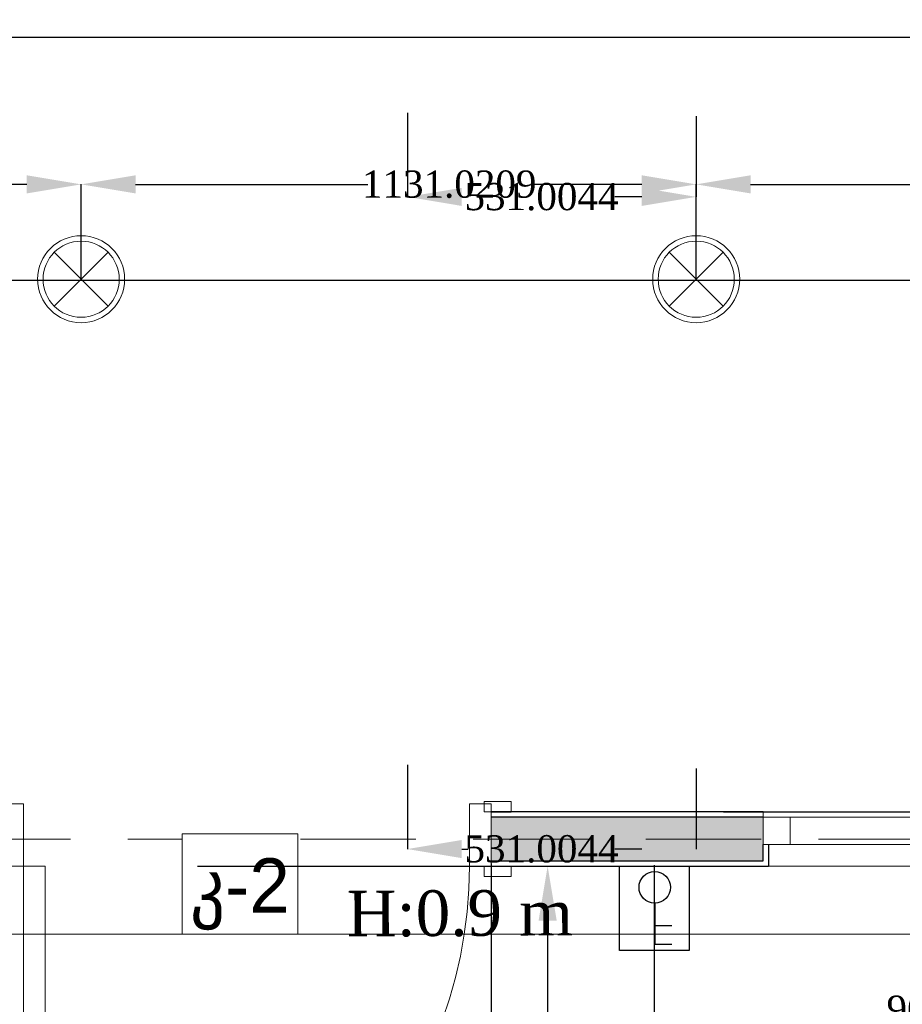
# Model space of a CAD drawing. Header units: millimetres. Extents: x 0 to 88385, y 0 to 41127.
# Tile 110 of 244: x 64383 to 66005, y 20534 to 22345. Entities that reach past the tile are written whole.
import ezdxf
from ezdxf.enums import TextEntityAlignment as Align

# ---------------------------------------------------------------- set-up
doc = ezdxf.new("R2010")
doc.units = ezdxf.units.MM
doc.header["$MEASUREMENT"] = 0
doc.set_wipeout_variables(frame=1)
doc.linetypes.add('Dot & Dashed', pattern=[670.277762, 317.5, -176.388889, 0, -176.388874])
doc.linetypes.add('Hidden', pattern=[317.5, 211.666667, -105.833333])
for name, color, linetype in [('- ავარიული განათება', 7, 'Continuous'), ('- განათება', 7, 'Continuous'), ('- საშტეფცელო როზეტები', 7, 'Continuous'), ('New_Structural - Bearing', 7, 'Continuous'), ('Structural - Bearing', 7, 'Continuous'), ('Structural - Grid', 7, 'Continuous')]:
    doc.layers.add(name, color=color, linetype=linetype)
for name, color, linetype, lineweight in [('New_Annotation - Text_Pen_No__20', 1, 'Continuous', 0), ('New_Archicad Doors_Pen_No__1', 7, 'Continuous', 13), ('New_Archicad Windows_Pen_No__1', 7, 'Continuous', 13), ('New_Structural - Bearing_Pen_No__1', 7, 'Continuous', 13)]:
    doc.layers.add(name, color=color, linetype=linetype, lineweight=lineweight)
for name, color, linetype, lineweight, true_color in [('New_Interior - Lamp_Pen_No__77', 7, 'Continuous', 20, 0xffeb28), ('New_Structural - Bearing_Pen_No__5', 7, 'Continuous', 25, 0x40a5ff), ('New_Structural - Bearing_Pen_No__57', 7, 'Continuous', 25, 0xdcd214), ('Structural - Bearing_Pen_No__81', 7, 'Continuous', 20, 0x6a6a6a), ('Structural - Grid_Pen_No__81', 7, 'Continuous', 20, 0x6a6a6a)]:
    doc.layers.add(name, color=color, linetype=linetype, lineweight=lineweight, true_color=true_color)
doc.styles.add('GENERATED_STYLE_2', font='txt')
doc.styles.get("Standard").update_dxf_attribs({"font": 'sylfaen.ttf'})
doc.dimstyles.get("Standard").update_dxf_attribs({"dimtxt": 0.18, "dimasz": 0.18, "dimexe": 0.18, "dimexo": 0.0625, "dimgap": 0.09, "dimtad": 0, "dimtih": 1, "dimtoh": 1, "dimdec": 4, "dimzin": 0, "dimdsep": 46, "dimtxsty": 'Standard', "dimcen": 0.09, "dimadec": 0, "dimazin": 0, "dimtfac": 1, "dimtdec": 4, "dimtofl": 0, "dimtmove": 0, "dimatfit": 3, "dimfxl": 1, "dimtolj": 1, "dimtzin": 0, "dimarcsym": 0})

# ---------------------------------------------------------------- blocks, each defined once
blk = doc.blocks.new('Window_2')
at = {"layer": 'New_Archicad Windows_Pen_No__1', "color": 7, "linetype": 'Continuous', "lineweight": 13}
for p, q in [((-500, 10), (500, 10)), ((-500, 10), (-500, 0)), ((-500, 0), (-450, 0)), ((-500, 0), (-500, -50)), ((-500, 0), (-500, -50)), ((-450, 0), (-450, -50)), ((-450, 0), (450, 0)), ((450, -50), (450, 0)), ((450, 0), (500, 0)), ((500, 10), (500, 0)), ((500, 0), (500, -50)), ((500, 0), (500, -50)), ((-450, -50), (-500, -50)), ((-490, -50), (-490, -90)), ((450, -50), (-450, -50)), ((500, -50), (450, -50)), ((490, -50), (490, -90)), ((-500, -90), (-490, -90)), ((-490, -90), (490, -90)), ((500, -90), (490, -90))]:
    blk.add_line(p, q, dxfattribs=at)
blk = doc.blocks.new('Door_3')
at = {"layer": 'New_Archicad Doors_Pen_No__1', "color": 7, "linetype": 'Continuous', "lineweight": 13}
for p, q in [((370, 0), (370, 820)), ((370, 820), (410, 820)), ((410, 820), (410, 0)), ((-487, 0), (-487, 19)), ((-487, 19), (-437, 19)), ((-437, 19), (-437, 0)), ((437, 19), (487, 19)), ((437, 0), (437, 19)), ((487, 19), (487, 0)), ((-437, 0), (-487, 0)), ((-450, 0), (-487, 0)), ((-450, 0), (-487, 0)), ((-410, 0), (-450, 0)), ((-450, 0), (-450, -115)), ((-450, 0), (-450, -10)), ((-450, 0), (-450, -10)), ((-410, -115), (-410, 0)), ((410, 0), (370, 0)), ((450, 0), (410, 0)), ((410, 0), (410, -115)), ((487, 0), (437, 0)), ((450, -115), (450, 0)), ((450, 0), (450, -10)), ((450, 0), (450, -10)), ((450, 0), (487, 0)), ((450, 0), (487, 0)), ((-450, -10), (-450, -90)), ((-450, -10), (-450, -90)), ((450, -10), (450, -90)), ((450, -10), (450, -90)), ((-450, -90), (-450, -100)), ((-450, -90), (-450, -100)), ((450, -90), (450, -100)), ((450, -90), (450, -100)), ((-487, -119), (-487, -100)), ((-487, -100), (-437, -100)), ((-450, -100), (-487, -100)), ((-450, -100), (-487, -100)), ((-437, -100), (-437, -119)), ((437, -100), (487, -100)), ((437, -119), (437, -100)), ((450, -100), (487, -100)), ((450, -100), (487, -100)), ((487, -100), (487, -119)), ((-437, -119), (-487, -119)), ((-450, -115), (-410, -115)), ((410, -115), (450, -115)), ((487, -119), (437, -119))]:
    blk.add_line(p, q, dxfattribs=at)
blk.add_arc((410, 0), 820, 90, 180, dxfattribs=at)
blk = doc.blocks.new('Wall_46', base_point=(2382.1, 20888))
at = {"layer": 'New_Structural - Bearing_Pen_No__57', "linetype": 'Continuous', "lineweight": 25, "true_color": 0xdcd214}
blk.add_hatch(color=52, dxfattribs=at).paths.add_polyline_path([(-18990.8, 20798), (-18490.8, 20798), (-18490.8, 20828), (-18490.8, 20878), (-18990.8, 20878)])
at = {"layer": 'New_Structural - Bearing_Pen_No__1', "color": 7, "linetype": 'Continuous', "lineweight": 13}
for p, q in [((-18990.8, 20878), (-18990.8, 20888)), ((-18990.8, 20798), (-18990.8, 20878)), ((-18490.8, 20888), (-18490.8, 20878)), ((-18490.8, 20878), (-18490.8, 20828)), ((-18490.8, 20828), (-18480.8, 20828)), ((-18990.8, 20788), (-18990.8, 20798))]:
    blk.add_line(p, q, dxfattribs=at)
at = {"layer": 'New_Structural - Bearing_Pen_No__5', "color": 161, "linetype": 'Continuous', "lineweight": 25, "true_color": 0x40a5ff}
for p, q in [((-18990.8, 20888), (-18953.8, 20888)), ((-18490.8, 20878), (-18990.8, 20878)), ((-18490.8, 20798), (-18490.8, 20828)), ((-18480.8, 20828), (-18480.8, 20788)), ((-18990.8, 20798), (-18490.8, 20798)), ((-18990.8, 20788), (-18953.8, 20788)), ((-18490.8, 20788), (-18480.8, 20788))]:
    blk.add_line(p, q, dxfattribs=at)
at = {"layer": 'New_Structural - Bearing_Pen_No__5', "color": 161, "linetype": 'Continuous', "lineweight": 25, "true_color": 0x40a5ff, "flags": 128}
for points in [[(-18490.8, 20888), (-18990.8, 20888)], [(-18990.8, 20788), (-18490.8, 20788)]]:
    blk.add_lwpolyline(points, dxfattribs=at)
at = {"layer": 'New_Archicad Doors_Pen_No__1', "color": 7, "linetype": 'Continuous', "lineweight": 13, "zscale": 1000, "rotation": 180}
blk.add_blockref('Door_3', (-19440.8, 20788), dxfattribs=at)
at = {"layer": 'New_Archicad Windows_Pen_No__1', "color": 7, "linetype": 'Continuous', "lineweight": 13, "zscale": 1000}
blk.add_blockref('Window_2', (-17990.8, 20878), dxfattribs=at)
blk = doc.blocks.new('Standard grid marker')
at = {"layer": 'Structural - Grid_Pen_No__81', "color": 251, "linetype": 'Continuous', "lineweight": 20, "true_color": 0x6a6a6a}
blk.add_line((1000, 0), (51328.1, 0), dxfattribs=at)
at = {"layer": 'Structural - Grid_Pen_No__81', "color": 251, "lineweight": 20, "true_color": 0x6a6a6a, "style": 'GENERATED_STYLE_2'}
for tag, p in [('AC_MarkerText_1_0', (-100, -144)), ('AC_MarkerText_1_1', (52428.1, -144))]:
    blk.add_attdef(tag, text='', height=100, rotation=180, dxfattribs=at).set_placement(p, align=Align.TOP_CENTER)
blk = doc.blocks.new('Beam_11', base_point=(-47008.8, 20663))
at = {"layer": 'Structural - Bearing_Pen_No__81', "color": 251, "linetype": 'Hidden', "lineweight": 20, "true_color": 0x6a6a6a}
blk.add_line((-22833.8, 20838), (-17183.8, 20838), dxfattribs=at)
at = {"layer": 'Structural - Bearing_Pen_No__81', "color": 251, "linetype": 'Dot & Dashed', "lineweight": 20, "true_color": 0x6a6a6a}
blk.add_line((-47008.8, 20663), (991.2, 20663), dxfattribs=at)
blk = doc.blocks.new('Recessed Spot')
at = {"layer": 'New_Interior - Lamp_Pen_No__77', "color": 2, "linetype": 'Continuous', "lineweight": 20, "true_color": 0xffeb28}
for q in [(-49.5, 49.5), (49.5, 49.5), (-49.5, -49.5), (49.5, -49.5)]:
    blk.add_line((0, 0), q, dxfattribs=at)
at = {"layer": 'New_Interior - Lamp_Pen_No__77', "color": 2, "linetype": 'Continuous', "lineweight": 20, "true_color": 0xffeb28, "flags": 128}
blk.add_lwpolyline([(80, 0, 1), (-80, 0, 1)], format="xyb", close=True, dxfattribs=at)
at = {"layer": 'New_Interior - Lamp_Pen_No__77', "color": 2, "linetype": 'Continuous', "lineweight": 20, "true_color": 0xffeb28}
blk.add_circle((0, 0), 70, dxfattribs=at)
blk = doc.blocks.new('ორკლავიშა ჩამრთველლი იპ 22')
at = {"layer": '- განათება', "color": 6}
for points in [[(0.3, 352.8), (-106, 352.8)], [(0, 97.5), (0.3, 352.8)], [(0.1, 237.8), (-105.7, 237.8)]]:
    blk.add_lwpolyline(points, dxfattribs=at)
blk.add_circle((0, 0), 97.5, dxfattribs=at)
blk = doc.blocks.new('1 იანი ჩარჩო')
at = {"layer": '- განათება', "color": 5}
blk.add_lwpolyline([(-9864.2, 15374.2), (-9735.9, 15374.2), (-9735.9, 15219.2), (-9864.2, 15219.2)], close=True, dxfattribs=at)
blk = doc.blocks.new('*D603')
at = {"layer": '- საშტეფცელო როზეტები', "color": 0, "lineweight": -2, "transparency": 16777216}
for p, q in [((65249.5, 20792.9), (65249.5, 20258.8)), ((65549.5, 20789.9), (65549.5, 20258.8)), ((65349.5, 20259), (65449.5, 20259)), ((65549.5, 20259), (65705.1, 20259))]:
    blk.add_line(p, q, dxfattribs=at)
at = {"layer": '- საშტეფცელო როზეტები', "color": 0, "transparency": 16777216}
for points in [[(65349.5, 20275.7), (65349.5, 20242.3), (65249.5, 20259)], [(65449.5, 20275.7), (65449.5, 20242.3), (65549.5, 20259)]]:
    blk.add_solid(points, dxfattribs=at)
at = {"layer": 'Defpoints', "color": 0, "transparency": 16777216}
for p in [(65249.5, 20793), (65549.5, 20790), (65249.5, 20259)]:
    blk.add_point(p, dxfattribs=at)
at = {"layer": '- საშტეფცელო როზეტები', "color": 0, "transparency": 16777216, "insert": (65838.6, 20259), "char_height": 50, "attachment_point": 5}
blk.add_mtext('\\A1;{\\fSylfaen|b0|i0|c0|p18;300.0000}', dxfattribs=at)
blk = doc.blocks.new('*D923')
at = {"layer": '- განათება', "color": 0, "lineweight": -2, "transparency": 16777216}
for p, q in [((64709.6, 20788), (65353.5, 20788)), ((65353.3, 20688), (65353.3, 20391.7)), ((65353.3, 19988), (65353.3, 20340.3)), ((65057.1, 19888), (65353.5, 19888))]:
    blk.add_line(p, q, dxfattribs=at)
at = {"layer": '- განათება', "color": 0, "transparency": 16777216}
for points in [[(65336.7, 20688), (65370, 20688), (65353.3, 20788)], [(65336.7, 19988), (65370, 19988), (65353.3, 19888)]]:
    blk.add_solid(points, dxfattribs=at)
at = {"layer": 'Defpoints', "color": 0, "transparency": 16777216}
for p in [(64709.6, 20788), (65057.1, 19888), (65353.3, 19888)]:
    blk.add_point(p, dxfattribs=at)
at = {"layer": '- განათება', "color": 0, "transparency": 16777216, "insert": (65353.3, 20366), "char_height": 50, "attachment_point": 5}
blk.add_mtext('\\A1;{\\fSylfaen|b0|i0|c0|p18;900.0000}', dxfattribs=at)
blk = doc.blocks.new('*D927')
at = {"layer": '- განათება', "color": 0, "lineweight": -2, "transparency": 16777216}
for p, q in [((66247.3, 20788), (66117.9, 20788)), ((66118.1, 20688), (66118.1, 20550.1)), ((66118.1, 19988), (66118.1, 20498.7)), ((66357, 19888), (66117.9, 19888))]:
    blk.add_line(p, q, dxfattribs=at)
at = {"layer": '- განათება', "color": 0, "transparency": 16777216}
for points in [[(66101.4, 20688), (66134.7, 20688), (66118.1, 20788)], [(66101.4, 19988), (66134.7, 19988), (66118.1, 19888)]]:
    blk.add_solid(points, dxfattribs=at)
at = {"layer": 'Defpoints', "color": 0, "transparency": 16777216}
for p in [(66247.3, 20788), (66118.1, 19888), (66357.1, 19888)]:
    blk.add_point(p, dxfattribs=at)
at = {"layer": '- განათება', "color": 0, "transparency": 16777216, "insert": (66118.1, 20524.4), "char_height": 50, "attachment_point": 5}
blk.add_mtext('\\A1;{\\fSylfaen|b0|i0|c0|p18;900.0000}', dxfattribs=at)
blk = doc.blocks.new('*D1194')
at = {"layer": '- განათება', "color": 0, "lineweight": -2, "transparency": 16777216}
for p, q in [((63295.5, 21868), (63295.5, 22042.7)), ((63395.5, 22042.5), (63822.7, 22042.5)), ((64395.5, 22042.5), (64122, 22042.5)), ((64495.5, 21868), (64495.5, 22042.7))]:
    blk.add_line(p, q, dxfattribs=at)
at = {"layer": '- განათება', "color": 0, "transparency": 16777216}
for points in [[(63395.5, 22059.2), (63395.5, 22025.8), (63295.5, 22042.5)], [(64395.5, 22059.2), (64395.5, 22025.8), (64495.5, 22042.5)]]:
    blk.add_solid(points, dxfattribs=at)
at = {"layer": 'Defpoints', "color": 0, "transparency": 16777216}
for p in [(63295.5, 22042.5), (63295.5, 21868), (64495.5, 21868)]:
    blk.add_point(p, dxfattribs=at)
at = {"layer": '- განათება', "color": 0, "transparency": 16777216, "insert": (63972.3, 22042.5), "char_height": 50, "attachment_point": 5}
blk.add_mtext('\\A1;{\\fSylfaen|b0|i0|c0|p18;1200.0000}', dxfattribs=at)
blk = doc.blocks.new('*D1197')
at = {"layer": '- განათება', "color": 0, "lineweight": -2, "transparency": 16777216}
for p, q in [((64495.5, 21868), (64495.5, 22042.7)), ((64595.5, 22042.5), (65022.9, 22042.5)), ((65526.5, 22042.5), (65321.8, 22042.5)), ((65626.5, 21868), (65626.5, 22042.7))]:
    blk.add_line(p, q, dxfattribs=at)
at = {"layer": '- განათება', "color": 0, "transparency": 16777216}
for points in [[(64595.5, 22059.2), (64595.5, 22025.8), (64495.5, 22042.5)], [(65526.5, 22059.2), (65526.5, 22025.8), (65626.5, 22042.5)]]:
    blk.add_solid(points, dxfattribs=at)
at = {"layer": 'Defpoints', "color": 0, "transparency": 16777216}
for p in [(64495.5, 22042.5), (64495.5, 21868), (65626.5, 21868)]:
    blk.add_point(p, dxfattribs=at)
at = {"layer": '- განათება', "color": 0, "transparency": 16777216, "insert": (65172.3, 22042.5), "char_height": 50, "attachment_point": 5}
blk.add_mtext('\\A1;{\\fSylfaen|b0|i0|c0|p18;1131.0209}', dxfattribs=at)
blk = doc.blocks.new('*D1198')
at = {"layer": '- განათება', "color": 0, "lineweight": -2, "transparency": 16777216}
for p, q in [((65626.5, 21868), (65626.5, 22042.7)), ((65726.5, 22042.5), (66153.7, 22042.5)), ((66726.5, 22042.5), (66453, 22042.5)), ((66826.5, 21868), (66826.5, 22042.7))]:
    blk.add_line(p, q, dxfattribs=at)
at = {"layer": '- განათება', "color": 0, "transparency": 16777216}
for points in [[(65726.5, 22059.2), (65726.5, 22025.8), (65626.5, 22042.5)], [(66726.5, 22059.2), (66726.5, 22025.8), (66826.5, 22042.5)]]:
    blk.add_solid(points, dxfattribs=at)
at = {"layer": 'Defpoints', "color": 0, "transparency": 16777216}
for p in [(65626.5, 22042.5), (65626.5, 21868), (66826.5, 21868)]:
    blk.add_point(p, dxfattribs=at)
at = {"layer": '- განათება', "color": 0, "transparency": 16777216, "insert": (66303.4, 22042.5), "char_height": 50, "attachment_point": 5}
blk.add_mtext('\\A1;{\\fSylfaen|b0|i0|c0|p18;1200.0000}', dxfattribs=at)
blk = doc.blocks.new('*D1281')
at = {"layer": '- განათება', "color": 0, "lineweight": -2, "transparency": 16777216}
for p, q in [((65095.5, 22174.2), (65095.5, 22019.3)), ((65626.5, 22167.9), (65626.5, 22019.3)), ((65195.5, 22019.5), (65207.4, 22019.5)), ((65526.5, 22019.5), (65476.6, 22019.5))]:
    blk.add_line(p, q, dxfattribs=at)
at = {"layer": '- განათება', "color": 0, "transparency": 16777216}
for points in [[(65195.5, 22036.2), (65195.5, 22002.8), (65095.5, 22019.5)], [(65526.5, 22036.2), (65526.5, 22002.8), (65626.5, 22019.5)]]:
    blk.add_solid(points, dxfattribs=at)
at = {"layer": 'Defpoints', "color": 0, "transparency": 16777216}
for p in [(65095.5, 22174.2), (65626.5, 22168), (65095.5, 22019.5)]:
    blk.add_point(p, dxfattribs=at)
at = {"layer": '- განათება', "color": 0, "transparency": 16777216, "insert": (65342, 22019.5), "char_height": 50, "attachment_point": 5}
blk.add_mtext('\\A1;{\\fSylfaen|b0|i0|c0|p18;531.0044}', dxfattribs=at)
blk = doc.blocks.new('*D1283')
at = {"layer": '- განათება', "color": 0, "lineweight": -2, "transparency": 16777216}
for p, q in [((65095.5, 20974.2), (65095.5, 20819.3)), ((65626.5, 20967.9), (65626.5, 20819.3)), ((65195.5, 20819.5), (65207.4, 20819.5)), ((65526.5, 20819.5), (65476.6, 20819.5))]:
    blk.add_line(p, q, dxfattribs=at)
at = {"layer": '- განათება', "color": 0, "transparency": 16777216}
for points in [[(65195.5, 20836.2), (65195.5, 20802.8), (65095.5, 20819.5)], [(65526.5, 20836.2), (65526.5, 20802.8), (65626.5, 20819.5)]]:
    blk.add_solid(points, dxfattribs=at)
at = {"layer": 'Defpoints', "color": 0, "transparency": 16777216}
for p in [(65095.5, 20974.2), (65626.5, 20968), (65095.5, 20819.5)]:
    blk.add_point(p, dxfattribs=at)
at = {"layer": '- განათება', "color": 0, "transparency": 16777216, "insert": (65342, 20819.5), "char_height": 50, "attachment_point": 5}
blk.add_mtext('\\A1;{\\fSylfaen|b0|i0|c0|p18;531.0044}', dxfattribs=at)
blk = doc.blocks.new('*D1387')
at = {"layer": '- ავარიული განათება', "color": 0, "lineweight": -2, "transparency": 16777216}
for p, q in [((58217.9, 21609.1), (58217.9, 22312.9)), ((58317.9, 22312.7), (61851.6, 22312.7)), ((66136.6, 22312.7), (62155.4, 22312.7)), ((66236.6, 21944.5), (66236.6, 22312.9))]:
    blk.add_line(p, q, dxfattribs=at)
at = {"layer": '- ავარიული განათება', "color": 0, "transparency": 16777216}
for points in [[(58317.9, 22329.3), (58317.9, 22296), (58217.9, 22312.7)], [(66136.6, 22329.3), (66136.6, 22296), (66236.6, 22312.7)]]:
    blk.add_solid(points, dxfattribs=at)
at = {"layer": 'Defpoints', "color": 0, "transparency": 16777216}
for p in [(58217.9, 22312.7), (66236.6, 21944.4), (58217.9, 21609)]:
    blk.add_point(p, dxfattribs=at)
at = {"layer": '- ავარიული განათება', "color": 0, "transparency": 16777216, "insert": (62003.5, 22312.7), "char_height": 50, "attachment_point": 5}
blk.add_mtext('\\A1;{\\fSylfaen|b0|i0|c0|p18;8018.7558}', dxfattribs=at)
blk = doc.blocks.new('*D1388')
at = {"layer": '- ავარიული განათება', "color": 0, "lineweight": -2, "transparency": 16777216}
for p, q in [((66044.9, 21866.5), (66791.7, 21866.5)), ((66791.5, 21766.5), (66791.5, 21360)), ((66791.5, 20988), (66791.5, 21308.6)), ((65676.5, 20888), (66791.7, 20888))]:
    blk.add_line(p, q, dxfattribs=at)
at = {"layer": '- ავარიული განათება', "color": 0, "transparency": 16777216}
for points in [[(66774.8, 21766.5), (66808.2, 21766.5), (66791.5, 21866.5)], [(66774.8, 20988), (66808.2, 20988), (66791.5, 20888)]]:
    blk.add_solid(points, dxfattribs=at)
at = {"layer": 'Defpoints', "color": 0, "transparency": 16777216}
for p in [(66044.8, 21866.5), (66791.5, 21866.5), (65676.5, 20888)]:
    blk.add_point(p, dxfattribs=at)
at = {"layer": '- ავარიული განათება', "color": 0, "transparency": 16777216, "insert": (66791.5, 21334.3), "char_height": 50, "attachment_point": 5}
blk.add_mtext('\\A1;{\\fSylfaen|b0|i0|c0|p18;978.4866}', dxfattribs=at)

msp = doc.modelspace()

# ---------------------------------------------------------------- linework, layer by layer
at = {"layer": '- ავარიული განათება', "color": 3}
msp.add_lwpolyline([(56360.75979, 21866.46756), (66044.84229, 21866.46756)], dxfattribs=at)

# ---------------------------------------------------------------- block references
at = {"layer": '- განათება', "color": 2, "linetype": 'Continuous', "lineweight": 20, "true_color": 0xffeb28, "zscale": 1000}
for p in [(64495.48505, 21867.98097), (65626.5059, 21867.98097)]:
    msp.add_blockref('Recessed Spot', p, dxfattribs=at)
at = {"layer": '- განათება', "color": 6, "xscale": 0.2965673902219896, "yscale": 0.2965673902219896, "zscale": 0.2965673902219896, "rotation": 180}
msp.add_blockref('ორკლავიშა ჩამრთველლი იპ 22', (65550.24439, 20749.08939), dxfattribs=at)
at = {"layer": '- საშტეფცელო როზეტები', "color": 5, "rotation": 180}
msp.add_blockref('1 იანი ჩარჩო', (55749.45224, 36007.21705), dxfattribs=at)
at = {"layer": 'New_Structural - Bearing', "color": 7, "lineweight": 35}
msp.add_blockref('Wall_46', (86622.37834, 20887.98097), dxfattribs=at)
at = {"layer": 'Structural - Bearing', "color": 251, "lineweight": 20, "true_color": 0x6a6a6a}
msp.add_blockref('Beam_11', (37231.5059, 20662.98097), dxfattribs=at)
at = {"layer": 'Structural - Grid', "color": 8, "linetype": 'Continuous', "lineweight": 15, "zscale": 1000, "rotation": 180}
msp.add_blockref('Standard grid marker', (88184.57817, 20662.98097), dxfattribs=at)

# ---------------------------------------------------------------- texts
at = {"layer": '- განათება', "color": 5, "insert": (64983.74986, 20742.6234), "char_height": 83.9644685, "attachment_point": 1, "rotation": 0.31067434}
msp.add_mtext_dynamic_manual_height_columns('{\\fSylfaen|b0|i0|c0|p18;H:0.9 m}', width=710.9466492, gutter_width=1.70068, heights=[0], dxfattribs=at)

# ---------------------------------------------------------------- dimensions: what is measured, and where the dimension line sits
at = {"layer": '- ავარიული განათება', "color": 1}
for base, p1, p2, angle, picture, middle in [((58217.86763, 22312.68), (66236.62339, 21944.44838), (58217.86763, 21609), 180, '*D1387', (62003.5, 22312.68)), ((66791.5, 21866.46756), (65676.46311, 20887.98097), (66044.84229, 21866.46756), 90, '*D1388', (66791.5, 21334.33189))]:
    dim = msp.add_linear_dim(base=base, p1=p1, p2=p2, angle=angle, text='{\\fSylfaen|b0|i0|c0|p18;<>}', dimstyle='Standard', override={"dimtxt": 50, "dimasz": 100}, dxfattribs=at)
    dim.commit()
    dim.dimension.update_dxf_attribs({"geometry": picture, "text_midpoint": middle, "dimtype": 160})
at = {"layer": '- განათება', "color": 1}
for base, p1, p2, angle, picture, middle in [((65095.50151, 22019.5), (65626.5059, 22167.98097), (65095.50151, 22174.22274), 180, '*D1281', (65342, 22019.5)), ((63295.48505, 22042.5), (64495.48505, 21867.98097), (63295.48505, 21867.98097), 180, '*D1194', (63972.33574, 22042.5)), ((64495.485046, 22042.5), (65626.5059, 21867.98097), (64495.485046, 21867.98097), 180, '*D1197', (65172.335744, 22042.5)), ((65626.5059, 22042.5), (66826.5059, 21867.98097), (65626.5059, 21867.98097), 180, '*D1198', (66303.3566, 22042.5)), ((65095.50151, 20819.5), (65626.5059, 20967.98097), (65095.50151, 20974.22274), 180, '*D1283', (65342, 20819.5)), ((66118.0605, 19887.98097), (66247.33143, 20787.98097), (66357.0664, 19887.98097), 270, '*D927', (66118.0605, 20524.37967))]:
    dim = msp.add_linear_dim(base=base, p1=p1, p2=p2, angle=angle, text='{\\fSylfaen|b0|i0|c0|p18;<>}', dimstyle='Standard', override={"dimtxt": 50, "dimasz": 100}, dxfattribs=at)
    dim.commit()
    dim.dimension.update_dxf_attribs({"geometry": picture, "text_midpoint": middle, "dimtype": 160})
at = {"layer": '- საშტეფცელო როზეტები', "color": 1}
dim = msp.add_linear_dim(base=(65249.52029, 20259), p1=(65549.5203, 20790.00982), p2=(65249.52029, 20792.98097), angle=180, text='{\\fSylfaen|b0|i0|c0|p18;<>}', dimstyle='Standard', override={"dimtxt": 50, "dimasz": 100}, dxfattribs=at)
dim.commit()
dim.dimension.update_dxf_attribs({"geometry": '*D603', "text_midpoint": (65838.56389, 20259), "dimtype": 160})

# ---------------------------------------------------------------- next in the draw order: wipeouts: each hides what was drawn before it
at = {"color": 1, "linetype": 'Continuous', "lineweight": 0, "ltscale": 142237.748078}
msp.add_wipeout([(64681.03134, 20662.98097), (64893.97682, 20662.98097), (64893.97682, 20847.83034), (64681.03134, 20847.83034)], dxfattribs=at).dxf.layer = 'New_Annotation - Text_Pen_No__20'

# ---------------------------------------------------------------- next in the draw order: linework, layer by layer
at = {"layer": 'New_Annotation - Text_Pen_No__20', "color": 1, "linetype": 'Continuous', "lineweight": 0, "flags": 128}
msp.add_lwpolyline([(64681.03134, 20662.98097), (64893.97682, 20662.98097), (64893.97682, 20847.83034), (64681.03134, 20847.83034), (64681.03134, 20662.98097)], close=True, dxfattribs=at)

# ---------------------------------------------------------------- next in the draw order: texts
at = {"layer": 'New_Annotation - Text_Pen_No__20', "color": 1, "linetype": 'Continuous', "lineweight": 0, "insert": (64787.50408, 20802.47276), "char_height": 100, "attachment_point": 2, "style": 'GENERATED_STYLE_2'}
msp.add_mtext('\\A1;{\\pqc;\\fBOG 2018|b0|i0|c0|p0;\\W1.000000;კ-\\fBOG 2018|b0|i0|c0|p0;\\W1.000000;2}', dxfattribs=at)

# ---------------------------------------------------------------- next in the draw order: dimensions: what is measured, and where the dimension line sits
at = {"layer": '- განათება', "color": 1}
dim = msp.add_linear_dim(base=(65353.33143, 19887.98097), p1=(64709.5828, 20787.98097), p2=(65057.0664, 19887.98097), angle=270, text='{\\fSylfaen|b0|i0|c0|p18;<>}', dimstyle='Standard', override={"dimtxt": 50, "dimasz": 100}, dxfattribs=at)
dim.commit()
dim.dimension.update_dxf_attribs({"geometry": '*D923', "text_midpoint": (65353.33143, 20366), "dimtype": 160})

doc.saveas('drawing.dxf')
